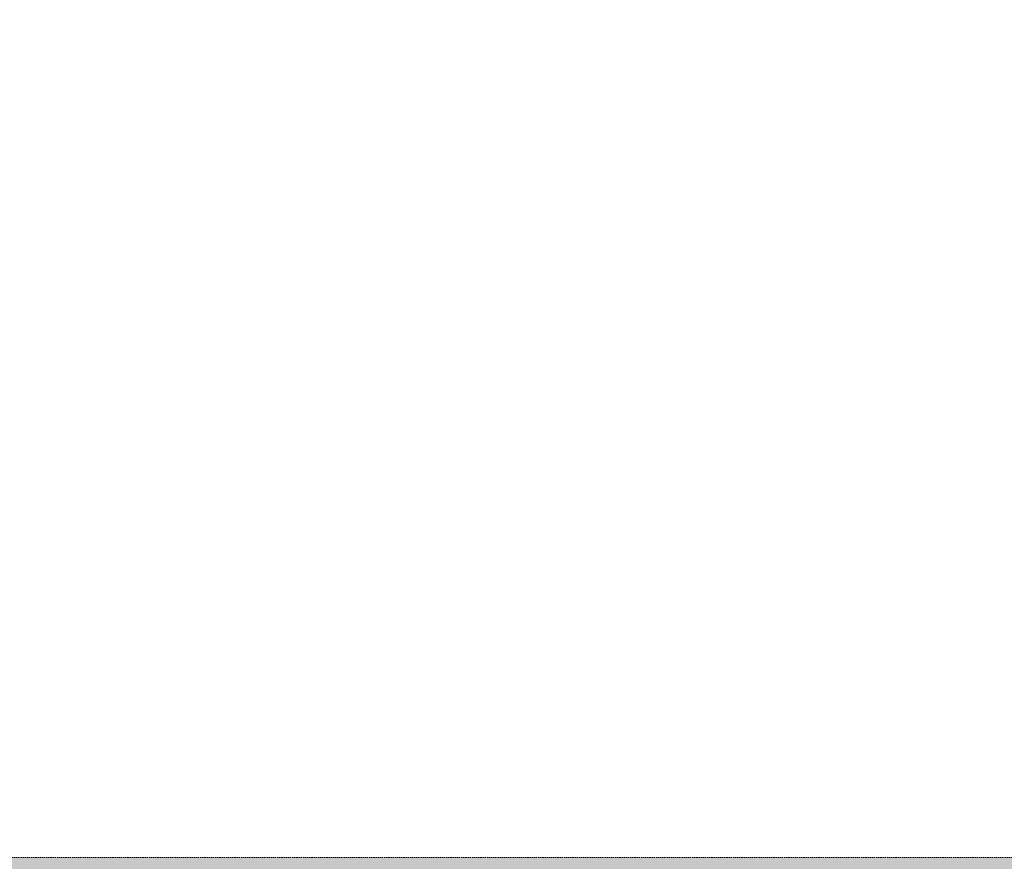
# Model space of a CAD drawing. Header units: millimetres. Extents: x 31882 to 271790, y -35693 to 24917.
# Tile 105 of 256: x 64246 to 66000, y 9883 to 11381. Entities that reach past the tile are written whole.
import ezdxf

# ---------------------------------------------------------------- set-up
doc = ezdxf.new("R2010")
doc.units = ezdxf.units.MM
doc.header["$MEASUREMENT"] = 0
doc.linetypes.add('( Dashed )', pattern=[0.75, 0.5, -0.25])
doc.layers.add('Grey', color=8, linetype='Continuous', lineweight=9)

# ---------------------------------------------------------------- blocks, each defined once
blk = doc.blocks.new('r4ttwt')
at = {"layer": 'Grey', "ltscale": 0.25}
h = blk.add_hatch(color=209, dxfattribs=at)
h.dxf.hatch_style = 1
edge = h.paths.add_edge_path()
edge.add_line((1719183.861, -78972.16), (1719183.861, -78956.16))
edge.add_line((1719183.861, -78956.16), (1718972.187, -78956.16))
edge.add_arc((1718972.187, -78948.16), 8, 180, 270, ccw=False)
edge.add_line((1718964.187, -78948.16), (1718964.187, -78798.588))
edge.add_arc((1718972.187, -78798.588), 8, 90, 180, ccw=False)
edge.add_line((1718972.187, -78790.588), (1719008.187, -78790.588))
edge.add_line((1719008.187, -78790.588), (1719008.187, -78774.588))
edge.add_line((1719008.187, -78774.588), (1718972.187, -78774.588))
edge.add_arc((1718972.187, -78798.588), 24, 90, 180)
edge.add_line((1718948.187, -78798.588), (1718948.187, -78948.16))
edge.add_arc((1718972.187, -78948.16), 24, 180, 270)
edge.add_line((1718972.187, -78972.16), (1719183.861, -78972.16))
at = {"layer": 'Grey', "color": 14, "linetype": '( Dashed )', "ltscale": 0.2}
blk.add_lwpolyline([(1719183.861, -78972.16), (1719183.861, -78956.16), (1718972.187, -78956.16, -0.414214), (1718964.187, -78948.16), (1718964.187, -78798.588, -0.414214), (1718972.187, -78790.588), (1719008.187, -78790.588), (1719008.187, -78774.588), (1718972.187, -78774.588, 0.414214), (1718948.187, -78798.588), (1718948.187, -78948.16, 0.414214), (1718972.187, -78972.16)], format="xyb", close=True, dxfattribs=at)

msp = doc.modelspace()

# ---------------------------------------------------------------- block references
at = {"xscale": 25.4, "yscale": 25.4, "zscale": 25.4}
msp.add_blockref('r4ttwt', (-43597838.4, 2015376.2), dxfattribs=at)

doc.saveas('drawing.dxf')
